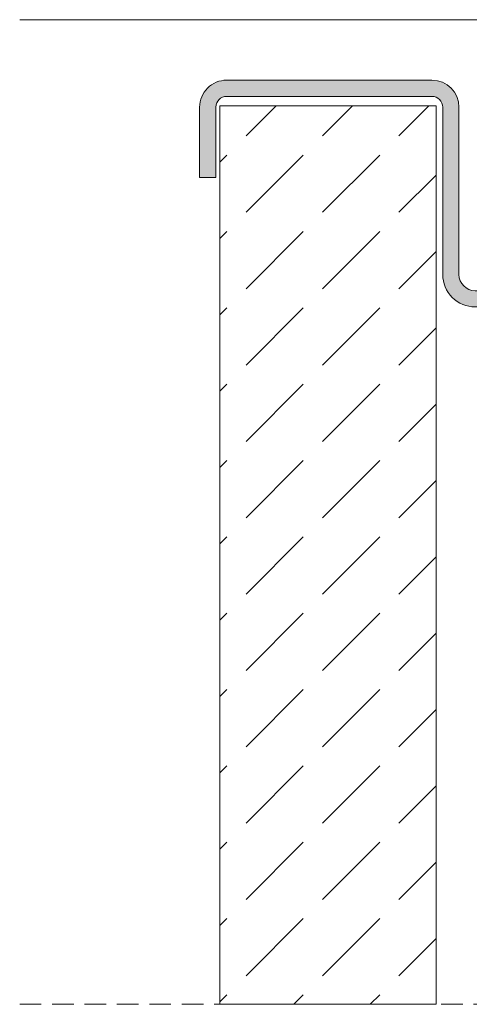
# Model space of a CAD drawing. Header units: millimetres. Extents: x -7814 to 55813, y 465 to 25965.
# Tile 89 of 112: x 49107 to 49523, y 14419 to 15331. Entities that reach past the tile are written whole.
import ezdxf

# ---------------------------------------------------------------- set-up
doc = ezdxf.new("R2010")
doc.units = ezdxf.units.MM
doc.linetypes.add('Hidden Line', pattern=[30.00000000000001, 20, -10.00000000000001])
for name, color, linetype, lineweight in [('2D Drafting - General142', 254, 'Continuous', 0), ('2D Drafting - General2', 251, 'Continuous', 15), ('2D Drafting - General81', 251, 'Continuous', 20)]:
    doc.layers.add(name, color=color, linetype=linetype, lineweight=lineweight)

msp = doc.modelspace()

# ---------------------------------------------------------------- hatches: boundary and pattern name
at = {"layer": '2D Drafting - General142', "linetype": 'Continuous'}
h = msp.add_hatch(color=256, dxfattribs=at)
edge = h.paths.add_edge_path()
edge.add_arc((49298.20089657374, 15249.99721416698), 25, 90, 180)
edge.add_line((49273.20089657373, 15249.99721416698), (49273.20089657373, 15184.99721416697))
edge.add_line((49273.20089657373, 15184.99721416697), (49288.20089657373, 15184.99721416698))
edge.add_line((49288.20089657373, 15184.99721416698), (49288.20089657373, 15249.99721416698))
edge.add_arc((49298.20089657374, 15249.99721416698), 10.00000000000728, 90, 180, ccw=False)
edge.add_line((49298.20089657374, 15259.99721416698), (49488.20089657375, 15259.99721416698))
edge.add_arc((49488.20089657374, 15249.99721416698), 10, 0, 89.99999999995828, ccw=False)
edge.add_line((49498.20089657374, 15249.99721416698), (49498.20089657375, 15094.99721416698))
edge.add_arc((49528.20089657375, 15094.99721416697), 30, 179.9999999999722, 269.9999999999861)
edge.add_line((49528.20089657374, 15064.99721416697), (49608.20089657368, 15064.99721416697))
edge.add_arc((49608.20089657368, 15049.99721416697), 15, 0, 90, ccw=False)
edge.add_line((49623.20089657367, 15049.99721416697), (49623.20089657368, 14834.99721416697))
edge.add_line((49623.20089657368, 14834.99721416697), (49638.20089657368, 14834.99721416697))
edge.add_line((49638.20089657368, 14834.99721416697), (49638.20089657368, 15049.99721416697))
edge.add_arc((49608.20089657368, 15049.99721416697), 30, 0, 90)
edge.add_line((49608.20089657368, 15079.99721416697), (49528.20089657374, 15079.99721416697))
edge.add_arc((49528.20089657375, 15094.99721416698), 15.00000000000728, 179.9999999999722, 269.9999999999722, ccw=False)
edge.add_line((49513.20089657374, 15094.99721416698), (49513.20089657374, 15249.99721416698))
edge.add_arc((49488.20089657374, 15249.99721416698), 25, 0, 89.99999999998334)
edge.add_line((49488.20089657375, 15274.99721416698), (49298.20089657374, 15274.99721416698))
at = {"layer": '2D Drafting - General81', "linetype": 'Continuous'}
h = msp.add_hatch(dxfattribs=at)
h.set_pattern_fill('BETON', color=256, style=0, pattern_type=2)
h.set_pattern_definition([(44.99999999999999, (98318.55812516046, -52234.74375773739), (-70.71067811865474, 70.71067811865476), [75, -25]), (44.99999999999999, (98318.55812516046, -52164.03307961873), (-70.71067811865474, 70.71067811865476), [75, -25])])
h.paths.add_polyline_path([(49291.9467944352, 14419.08991253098), (49491.94679443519, 14419.08991253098), (49491.9467944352, 15251.22088556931), (49291.94679443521, 15251.22088556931)])

# ---------------------------------------------------------------- linework, layer by layer
at = {"layer": '2D Drafting - General2', "linetype": 'Continuous'}
msp.add_line((49106.68534430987, 15331.00432361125), (50124.93095947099, 15331.00432361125), dxfattribs=at)
at = {"layer": '2D Drafting - General2', "linetype": 'Hidden Line'}
msp.add_line((49106.68534430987, 14419.08991253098), (50124.93095947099, 14419.08991253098), dxfattribs=at)
at = {"layer": '2D Drafting - General2', "linetype": 'Continuous', "flags": 128}
msp.add_lwpolyline([(49298.20089657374, 15274.99721416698, 0.414213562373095), (49273.20089657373, 15249.99721416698), (49273.20089657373, 15184.99721416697), (49288.20089657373, 15184.99721416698), (49288.20089657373, 15249.99721416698, -0.414213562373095), (49298.20089657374, 15259.99721416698), (49488.20089657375, 15259.99721416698, -0.414213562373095), (49498.20089657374, 15249.99721416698), (49498.20089657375, 15094.99721416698, 0.414213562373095), (49528.20089657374, 15064.99721416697), (49608.20089657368, 15064.99721416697, -0.414213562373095), (49623.20089657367, 15049.99721416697), (49623.20089657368, 14834.99721416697), (49638.20089657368, 14834.99721416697), (49638.20089657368, 15049.99721416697, 0.414213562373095), (49608.20089657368, 15079.99721416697), (49528.20089657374, 15079.99721416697, -0.414213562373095), (49513.20089657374, 15094.99721416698), (49513.20089657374, 15249.99721416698, 0.414213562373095), (49488.20089657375, 15274.99721416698)], format="xyb", close=True, dxfattribs=at)
msp.add_lwpolyline([(49291.9467944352, 14419.08991253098), (49491.94679443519, 14419.08991253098), (49491.9467944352, 15251.22088556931), (49291.94679443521, 15251.22088556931)], close=True, dxfattribs=at)

doc.saveas('drawing.dxf')
